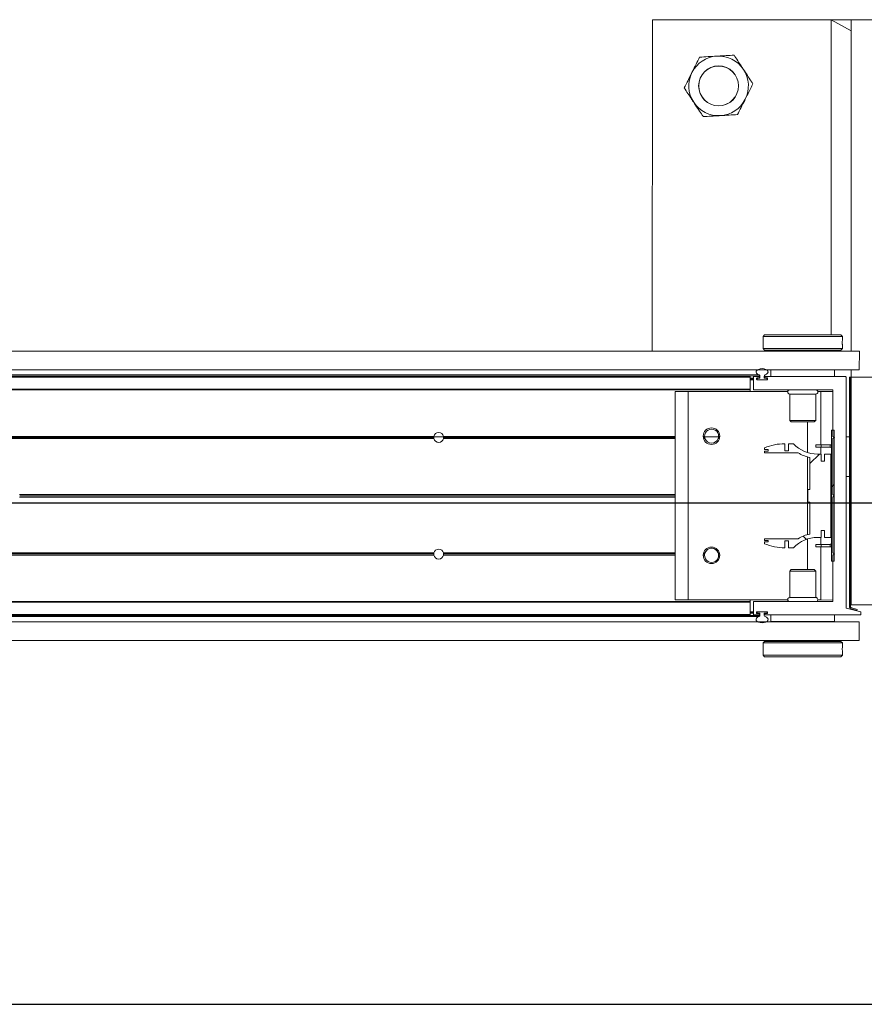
# Model space of a CAD drawing. Header units: feet. Extents: x 0 to 152726, y 0 to 59505.
# Tile 103 of 117: x 152343.88 to 152345.21, y 59421.09 to 59422.64. Entities that reach past the tile are written whole.
import ezdxf

# ---------------------------------------------------------------- set-up
doc = ezdxf.new("R2010")
doc.units = ezdxf.units.FT
doc.header["$LTSCALE"] = 0.1
doc.header["$MEASUREMENT"] = 0
for name, color, linetype, lineweight in [('BR_P_Rail_Object', 251, 'Continuous', 30), ('DR_P_Underdrain', 252, 'Continuous', 13), ('SC_Scratch7', 252, 'Continuous', 0)]:
    doc.layers.add(name, color=color, linetype=linetype, lineweight=lineweight)

# ---------------------------------------------------------------- blocks, each defined once
blk = doc.blocks.new('HIGH ST SCREENWALL_13 PANEL PLAN_2')
at = {"layer": 'SC_Scratch7', "lineweight": 0}
h = blk.add_hatch(dxfattribs=at)
h.set_pattern_fill('ANSI34', color=256, scale=0.1, style=0, pattern_type=2)
h.set_pattern_definition([(44.99814199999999, (-49.9798751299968, -14.21841199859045), (-0.5303118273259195, 0.53034622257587), []), (44.99814199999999, (-49.8030988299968, -14.21841769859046), (-0.5303118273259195, 0.53034622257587), []), (44.99814199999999, (-49.6263224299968, -14.21842349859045), (-0.5303118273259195, 0.53034622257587), []), (44.99814199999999, (-49.4495461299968, -14.21842919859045), (-0.5303118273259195, 0.53034622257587), [])])
h.paths.add_polyline_path([(-40.39699701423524, -0.1477719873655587), (-40.39656559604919, -0.1461621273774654), (-40.40504674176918, -0.1438893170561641, -0.3394542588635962), (-40.40689961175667, -0.1414744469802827), (-40.40688790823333, 0.2193885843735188), (-40.4085545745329, 0.2193886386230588), (-40.40856627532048, -0.1414743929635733, 0.339454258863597), (-40.40547815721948, -0.1454991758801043)])
h = blk.add_hatch(dxfattribs=at)
h.set_pattern_fill('ANSI31', color=256, scale=0.01, style=0, pattern_type=2)
h.set_pattern_definition([(44.99814199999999, (-49.98857169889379, -14.22031375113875), (-0.08838530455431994, 0.08839103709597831), [])])
h.paths.add_polyline_path([(-40.43668222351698, 0.1359105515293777), (-40.43668891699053, -0.07046403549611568), (-40.43293892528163, -0.07046415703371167), (-40.43293223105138, 0.1359104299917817)])
h = blk.add_hatch(dxfattribs=at)
h.set_pattern_fill('ANSI38', color=256, scale=0.01, style=0, pattern_type=2)
h.set_pattern_definition([(44.99814199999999, (-49.89127555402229, -14.22892724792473), (-0.08838530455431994, 0.08839103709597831), []), (134.998142, (-49.89127555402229, -14.22892724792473), (-0.2651616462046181, 0.0883967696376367), [0.31249937, -0.18749962])])
h.paths.add_polyline_path([(-40.44775851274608, -0.02193506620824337), (-40.44775886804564, -0.0328930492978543), (-40.43814602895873, -0.03289336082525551), (-40.43814177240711, 0.09833997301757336), (-40.44775461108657, 0.09834028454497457), (-40.44775496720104, 0.08738230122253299), (-40.45339800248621, 0.08738248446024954), (-40.45339764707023, 0.09834046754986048), (-40.45904068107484, 0.09834065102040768, -0.2061892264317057), (-40.49667131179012, 0.1145491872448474), (-40.50470935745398, 0.1145494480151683), (-40.50470971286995, 0.1035914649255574), (-40.51028712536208, 0.1035916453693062), (-40.51028677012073, 0.1145496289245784, 0.09842250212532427), (-40.54230791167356, 0.1081858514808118), (-40.54230799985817, 0.1054791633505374), (-40.53657417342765, 0.1054789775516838), (-40.53657425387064, 0.1030183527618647), (-40.54230807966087, 0.1030185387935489), (-40.54230816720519, 0.1003118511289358), (-40.48941740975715, 0.100310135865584, 0.0857050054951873), (-40.47095027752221, 0.0930076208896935), (-40.4709519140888, 0.04256686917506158), (-40.47423274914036, 0.04256697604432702), (-40.47423338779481, 0.02288197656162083), (-40.47095255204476, 0.02288187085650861), (-40.47095418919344, -0.02755887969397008, 0.08570500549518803), (-40.48942179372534, -0.03486019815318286), (-40.542312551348, -0.03485848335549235), (-40.54231263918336, -0.03756516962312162), (-40.53657881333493, -0.03756535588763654), (-40.53657889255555, -0.04002598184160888), (-40.54231271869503, -0.04002579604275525), (-40.54231280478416, -0.04273248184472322, 0.09842250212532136), (-40.51029207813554, -0.0490983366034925), (-40.51029172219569, -0.03814035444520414), (-40.50471430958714, -0.03814053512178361), (-40.50471466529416, -0.04909851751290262), (-40.49667662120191, -0.04909877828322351, -0.206189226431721), (-40.45904493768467, -0.03289268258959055), (-40.45340190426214, -0.03289286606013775), (-40.45340154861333, -0.0219348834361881)])
for p, q in [((-40.7186398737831, 0.7818975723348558), (-40.71865679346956, 0.2602319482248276)), ((-40.0519745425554, 0.781875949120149), (-40.7186398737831, 0.7818975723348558)), ((-40.43740652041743, 0.2860593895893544), (-40.43739043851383, 0.7818884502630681)), ((-40.40614049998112, 0.781887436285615), (-40.43739043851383, 0.7818884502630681)), ((-40.43739043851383, 0.7818884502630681), (-40.40614106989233, 0.7643093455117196)), ((-40.40614049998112, 0.781887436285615), (-40.40615741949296, 0.2602218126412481)), ((-40.40614049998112, 0.781887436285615), (-40.40614106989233, 0.7643093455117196)), ((-40.36447391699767, 0.7818860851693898), (-40.40614049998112, 0.781887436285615)), ((-40.54459388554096, 0.2835628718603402), (-40.54459398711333, 0.2804350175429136)), ((-40.54209381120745, 0.2860627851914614), (-40.54459388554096, 0.2835628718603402)), ((-40.54459388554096, 0.2835628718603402), (-40.41959413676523, 0.2835588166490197)), ((-40.54209381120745, 0.2860627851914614), (-40.42209404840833, 0.2860588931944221)), ((-40.41959413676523, 0.2835588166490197), (-40.42209404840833, 0.2860588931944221)), ((-40.41959423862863, 0.280429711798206), (-40.41959413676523, 0.2835588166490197)), ((-40.54459440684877, 0.2674953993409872), (-40.54459450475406, 0.2644487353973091)), ((-40.54459450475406, 0.2644487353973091), (-40.54209459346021, 0.2619486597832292)), ((-40.54459450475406, 0.2644487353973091), (-40.41959475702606, 0.2644446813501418)), ((-40.42209483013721, 0.2619447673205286), (-40.41959475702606, 0.2644446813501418)), ((-40.41992817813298, 0.2743643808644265), (-40.4199174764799, 0.2725552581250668)), ((-40.41959475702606, 0.2644446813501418), (-40.41959465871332, 0.2674937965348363)), ((-44.38271196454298, 0.2603507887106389), (-40.39313661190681, 0.2602213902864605)), ((-40.54209459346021, 0.2619486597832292), (-40.42209483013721, 0.2619447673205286)), ((-40.53834459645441, 0.2619485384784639), (-40.53834465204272, 0.2602260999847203)), ((-40.42584487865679, 0.2602224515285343), (-40.42584482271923, 0.2619448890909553)), ((-40.39313756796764, 0.230721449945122), (-40.39313661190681, 0.2602213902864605)), ((-44.38271292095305, 0.2308508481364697), (-40.39313756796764, 0.230721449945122)), ((-40.56501259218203, 0.2194068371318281), (-42.32198084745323, 0.219463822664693)), ((-40.56501256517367, 0.2202270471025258), (-42.32195217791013, 0.2202840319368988)), ((-42.32192024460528, 0.221197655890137), (-40.54938756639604, 0.2211401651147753)), ((-42.32185969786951, 0.2229299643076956), (-40.55065624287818, 0.2228725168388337)), ((-40.56501321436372, 0.2002139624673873), (-40.56501259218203, 0.2194068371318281)), ((-40.56501265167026, 0.2175603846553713), (-40.55980433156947, 0.2175602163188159)), ((-40.56501259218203, 0.2194068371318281), (-40.56501256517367, 0.2202270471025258)), ((-40.55980489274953, 0.2002269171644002), (-40.55980427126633, 0.2194066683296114)), ((-40.55898403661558, 0.2202268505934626), (-40.55083280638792, 0.220226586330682)), ((-40.55480434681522, 0.2173231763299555), (-40.5548043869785, 0.2160885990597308)), ((-40.55476938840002, 0.2175600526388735), (-40.553846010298, 0.2175600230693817)), ((-40.55083287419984, 0.2181432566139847), (-40.55398410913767, 0.2181433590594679)), ((-40.553846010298, 0.2175600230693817), (-40.55384603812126, 0.2167266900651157)), ((-40.553846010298, 0.2175600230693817), (-40.5528257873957, 0.2175599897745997)), ((-40.54938768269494, 0.2175598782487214), (-40.5528257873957, 0.2175599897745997)), ((-40.55001262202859, 0.2194063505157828), (-40.55001263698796, 0.2189634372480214)), ((-40.54938756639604, 0.2211401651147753), (-40.54938768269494, 0.2175598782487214)), ((-40.54272103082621, 0.2175596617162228), (-40.54272091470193, 0.2211399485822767)), ((-40.53909603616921, 0.2175595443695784), (-40.54272103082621, 0.2175596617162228)), ((-40.54209598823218, 0.2189631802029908), (-40.54209597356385, 0.2194060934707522)), ((-40.53812456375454, 0.2181428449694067), (-40.54127580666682, 0.2181429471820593)), ((-40.54127573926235, 0.220226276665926), (-40.41479140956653, 0.2202221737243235)), ((-40.53730442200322, 0.2160880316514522), (-40.53730438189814, 0.2173226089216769)), ((-40.53209596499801, 0.220225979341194), (-40.53209562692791, 0.2306426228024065)), ((-40.53209562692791, 0.2306426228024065), (-40.43209582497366, 0.2306393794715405)), ((-40.49772069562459, 0.2307248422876), (-40.49772069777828, 0.2306415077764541)), ((-40.46647075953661, 0.2306404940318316), (-40.46647075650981, 0.2307238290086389)), ((-40.43209582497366, 0.2306393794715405), (-40.43209616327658, 0.2202227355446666)), ((-40.41397123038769, 0.2194019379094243), (-40.41398302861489, -0.1443604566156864)), ((-40.4085545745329, 0.2193886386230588), (-40.40856627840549, -0.1414743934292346)), ((-40.4085545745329, 0.2193886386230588), (-40.40688790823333, 0.2193885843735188)), ((-40.40688790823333, 0.2193885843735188), (-40.40689961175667, -0.1414744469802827)), ((-40.40617036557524, -0.1389440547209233), (-40.40615874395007, 0.2193885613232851)), ((-40.40615837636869, 0.2307218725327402), (-40.40615874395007, 0.2193885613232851)), ((-40.36449216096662, 0.2193872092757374), (-40.40615874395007, 0.2193885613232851)), ((-40.56501272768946, 0.2152270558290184), (-40.55980440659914, 0.2152268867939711)), ((-40.56501267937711, 0.2167270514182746), (-40.55980435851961, 0.2167268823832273)), ((-40.55480436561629, 0.2167267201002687), (-40.55384603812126, 0.2167266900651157)), ((-40.55480389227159, 0.216060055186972), (-40.55384605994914, 0.2160600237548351)), ((-40.55398420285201, 0.2152683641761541), (-40.53812465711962, 0.2152678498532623)), ((-40.55384605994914, 0.2160600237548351), (-40.55384608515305, 0.2152683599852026)), ((-40.55384603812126, 0.2167266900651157), (-40.55384605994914, 0.2160600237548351)), ((-40.55301275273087, 0.2152266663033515), (-40.53909611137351, 0.2152262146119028)), ((-40.53826275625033, 0.2160595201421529), (-40.53826273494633, 0.2167261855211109)), ((-40.56501324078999, 0.1993937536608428), (-42.32268036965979, 0.1994507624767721)), ((-40.56501321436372, 0.2002139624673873), (-42.32265170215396, 0.2002709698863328)), ((-40.68292975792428, 0.196793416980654), (-40.68294040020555, -0.1313309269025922)), ((-40.66209646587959, 0.1967927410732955), (-40.68292975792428, 0.196793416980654)), ((-40.66209646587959, 0.1967927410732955), (-40.66210710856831, -0.1313316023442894)), ((-40.50572374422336, 0.1967876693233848), (-40.66209646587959, 0.1967927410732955)), ((-40.56501332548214, 0.1967895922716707), (-40.56501324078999, 0.1993937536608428)), ((-40.56501324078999, 0.1993937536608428), (-40.56501321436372, 0.2002139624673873)), ((-40.43562537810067, 0.1993895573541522), (-40.55897158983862, 0.1993935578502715)), ((-40.5025135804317, 0.1928300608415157), (-40.50251492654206, 0.1513472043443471)), ((-40.46168032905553, 0.1928287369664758), (-40.5025135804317, 0.1928300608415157)), ((-40.46168167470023, 0.1513458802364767), (-40.46168032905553, 0.1928287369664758)), ((-40.45376354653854, 0.1967859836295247), (-40.45846990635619, 0.1967861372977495)), ((-40.45376354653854, 0.1967859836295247), (-40.45376626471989, 0.1129944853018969)), ((-40.43480525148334, 0.1967853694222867), (-40.45376354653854, 0.1967859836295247)), ((-40.43480754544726, 0.1260563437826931), (-40.43480519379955, 0.1985693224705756)), ((-40.50251492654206, 0.1513472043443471), (-40.50014295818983, 0.1489750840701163)), ((-40.46168167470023, 0.1513458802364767), (-40.50251492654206, 0.1513472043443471)), ((-40.46405379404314, 0.1489739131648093), (-40.50014295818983, 0.1489750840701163)), ((-40.47459839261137, 0.1489742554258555), (-40.47459995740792, 0.1007336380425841)), ((-40.46405379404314, 0.1489739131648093), (-40.46168167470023, 0.1513458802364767)), ((-41.06240944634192, 0.1244100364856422), (-42.15876248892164, 0.1244455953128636)), ((-41.06225764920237, 0.1260766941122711), (-42.15876243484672, 0.1261122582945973)), ((-41.06232963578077, 0.125660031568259), (-41.0468663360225, 0.1256595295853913)), ((-40.68293205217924, 0.1260643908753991), (-41.04693829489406, 0.1260761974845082)), ((-40.68293210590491, 0.1243977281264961), (-41.04678660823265, 0.1244095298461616)), ((-40.63650764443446, 0.1260628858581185), (-40.63865463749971, 0.126062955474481)), ((-40.63631797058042, 0.1243962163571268), (-40.63849361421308, 0.1243962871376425)), ((-40.63648411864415, 0.1256462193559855), (-40.6143802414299, 0.125645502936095)), ((-40.61278749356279, 0.1243954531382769), (-40.61454647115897, 0.1243955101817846)), ((-40.61262635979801, 0.1260621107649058), (-40.61435668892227, 0.1260621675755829)), ((-40.43668891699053, -0.07046403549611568), (-40.43668222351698, 0.1359105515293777)), ((-40.43293223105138, 0.1359104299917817), (-40.43668222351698, 0.1359105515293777)), ((-40.43480765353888, 0.1227230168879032), (-40.43230760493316, 0.1243896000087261)), ((-40.43230760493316, 0.1243896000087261), (-40.43480754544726, 0.1260563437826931)), ((-40.43293892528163, -0.07046415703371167), (-40.43293223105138, 0.1359104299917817)), ((-40.41397427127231, 0.1256390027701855), (-40.40855761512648, 0.1256388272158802)), ((-41.06220139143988, 0.1227433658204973), (-42.15876254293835, 0.1227789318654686)), ((-40.68293216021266, 0.1227310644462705), (-41.04699477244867, 0.1227428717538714)), ((-40.6358619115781, 0.12272953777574), (-40.63810972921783, 0.1227296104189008)), ((-40.61317148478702, 0.1227288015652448), (-40.61500263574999, 0.1227288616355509)), ((-40.51028712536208, 0.1035916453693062), (-40.51028677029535, 0.1145496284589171)), ((-40.50470935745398, 0.1145494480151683), (-40.50470971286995, 0.1035914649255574)), ((-40.49667131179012, 0.1145491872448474), (-40.50470935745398, 0.1145494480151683)), ((-40.46144170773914, 0.1092447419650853), (-40.46144158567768, 0.1129947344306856)), ((-40.45310838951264, 0.1092444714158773), (-40.46144170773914, 0.1092447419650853)), ((-40.453108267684, 0.1129944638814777), (-40.46144158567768, 0.1129947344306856)), ((-40.45376638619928, 0.1092444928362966), (-40.45376674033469, 0.0983404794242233)), ((-40.45310838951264, 0.1092444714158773), (-40.453108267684, 0.1129944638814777)), ((-40.4390997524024, 0.1092440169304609), (-40.45310838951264, 0.1092444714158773)), ((-40.43909963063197, 0.1129940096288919), (-40.453108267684, 0.1129944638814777)), ((-40.4390997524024, 0.1092440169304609), (-40.43909963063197, 0.1129940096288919)), ((-40.43481050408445, 0.03484778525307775), (-40.43480765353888, 0.1227230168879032)), ((-40.54230807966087, 0.1030185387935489), (-40.54230816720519, 0.1003118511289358)), ((-40.54230816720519, 0.1003118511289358), (-40.48941741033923, 0.1003101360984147)), ((-40.53657425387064, 0.1030183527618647), (-40.54230807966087, 0.1030185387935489)), ((-40.54230791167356, 0.1081858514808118), (-40.54230799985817, 0.1054791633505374)), ((-40.54230799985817, 0.1054791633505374), (-40.53657417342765, 0.1054789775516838)), ((-40.53657417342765, 0.1054789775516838), (-40.53657425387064, 0.1030183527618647)), ((-40.50470971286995, 0.1035914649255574), (-40.51028712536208, 0.1035916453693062)), ((-40.47460017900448, 0.09389213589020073), (-40.4746041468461, -0.02844316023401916)), ((-40.47095027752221, 0.0930076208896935), (-40.4709519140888, 0.04256686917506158)), ((-40.45339764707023, 0.09834046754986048), (-40.45904068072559, 0.09834065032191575)), ((-40.45339800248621, 0.08738248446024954), (-40.45339764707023, 0.09834046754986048)), ((-40.44775461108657, 0.09834028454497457), (-40.44775496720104, 0.08738230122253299)), ((-40.43814177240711, 0.09833997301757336), (-40.44775461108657, 0.09834028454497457)), ((-40.43814602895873, -0.03289336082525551), (-40.43814177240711, 0.09833997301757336)), ((-40.44775496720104, 0.08738230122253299), (-40.45339800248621, 0.08738248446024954)), ((-40.41397629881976, 0.0631391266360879), (-40.4085596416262, 0.06313895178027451)), ((-40.68293501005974, 0.03485583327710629), (-41.71374821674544, 0.03488926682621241)), ((-40.68293507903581, 0.03273124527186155), (-41.71345385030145, 0.03276466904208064)), ((-40.47423274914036, 0.04256697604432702), (-40.47423338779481, 0.02288197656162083)), ((-40.4709519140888, 0.04256686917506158), (-40.47423274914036, 0.04256697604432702)), ((-40.43481064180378, 0.03059861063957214), (-40.43268598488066, 0.0327231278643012)), ((-40.43268598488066, 0.0327231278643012), (-40.43481050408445, 0.03484778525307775)), ((-40.68293514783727, 0.0306066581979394), (-41.71374835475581, 0.03064009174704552)), ((-40.47423338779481, 0.02288197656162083), (-40.47095255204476, 0.02288187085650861)), ((-40.47095255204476, 0.02288187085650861), (-40.47095418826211, -0.0275588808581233)), ((-40.43481349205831, -0.0572766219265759), (-40.43481064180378, 0.03059861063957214)), ((-40.45340190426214, -0.03289286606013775), (-40.45340154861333, -0.0219348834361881)), ((-40.45340154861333, -0.0219348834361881), (-40.44775851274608, -0.02193506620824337)), ((-40.44775851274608, -0.02193506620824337), (-40.44775886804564, -0.0328930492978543)), ((-40.54231271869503, -0.04002579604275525), (-40.54231280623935, -0.04273248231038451)), ((-40.53657889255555, -0.04002598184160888), (-40.54231271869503, -0.04002579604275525)), ((-40.542312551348, -0.03485848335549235), (-40.54231263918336, -0.03756516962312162)), ((-40.54231263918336, -0.03756516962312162), (-40.53657881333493, -0.03756535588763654)), ((-40.48942179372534, -0.03486019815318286), (-40.542312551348, -0.03485848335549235)), ((-40.53657881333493, -0.03756535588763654), (-40.53657889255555, -0.04002598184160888)), ((-40.51029207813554, -0.0490983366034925), (-40.51029172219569, -0.03814035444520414)), ((-40.51029172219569, -0.03814035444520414), (-40.50471430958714, -0.03814053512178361)), ((-40.50471430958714, -0.03814053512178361), (-40.50471466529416, -0.04909851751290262)), ((-40.4746043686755, -0.03528466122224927), (-40.47460593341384, -0.08352527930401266)), ((-40.46144667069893, -0.0437966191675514), (-40.46144679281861, -0.04754661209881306)), ((-40.46144667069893, -0.0437966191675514), (-40.45311335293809, -0.04379688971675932)), ((-40.45904493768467, -0.03289268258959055), (-40.45340190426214, -0.03289286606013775)), ((-40.45377099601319, -0.03289285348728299), (-40.45377134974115, -0.0437968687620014)), ((-40.45311335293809, -0.04379688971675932), (-40.45311347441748, -0.04754688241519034)), ((-40.45311335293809, -0.04379688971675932), (-40.43910471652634, -0.04379734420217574)), ((-40.44775886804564, -0.0328930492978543), (-40.43814602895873, -0.03289336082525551)), ((-40.43910483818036, -0.04754733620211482), (-40.43910471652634, -0.04379734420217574)), ((-41.06226370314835, -0.06058959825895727), (-42.15876848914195, -0.06055403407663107)), ((-41.06241539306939, -0.05892293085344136), (-42.15876843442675, -0.05888737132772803)), ((-41.0622072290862, -0.05725627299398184), (-42.15876838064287, -0.05722070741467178)), ((-40.68293799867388, -0.05726857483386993), (-41.04700061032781, -0.05725676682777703)), ((-40.68293810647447, -0.06060190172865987), (-41.04694434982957, -0.06059009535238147)), ((-40.6829380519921, -0.0589352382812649), (-41.0467925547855, -0.0589234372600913)), ((-40.63651369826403, -0.06060340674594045), (-40.63866069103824, -0.06060333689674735)), ((-40.63632391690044, -0.05893675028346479), (-40.63849956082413, -0.05893667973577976)), ((-40.63586774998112, -0.05727010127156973), (-40.63811556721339, -0.05727002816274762)), ((-40.61317732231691, -0.05727083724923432), (-40.61500847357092, -0.05727077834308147)), ((-40.61263241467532, -0.06060418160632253), (-40.61436274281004, -0.06060412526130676)), ((-40.50471466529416, -0.04909851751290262), (-40.49667661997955, -0.04909877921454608)), ((-40.46144679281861, -0.04754661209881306), (-40.45311347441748, -0.04754688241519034)), ((-40.45377147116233, -0.04754686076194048), (-40.45377418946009, -0.1313383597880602)), ((-40.45311347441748, -0.04754688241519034), (-40.43910483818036, -0.04754733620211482)), ((-40.43481595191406, -0.1331229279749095), (-40.43481360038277, -0.06060994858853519)), ((-40.43481360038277, -0.06060994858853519), (-40.43231355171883, -0.05894336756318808)), ((-40.43231355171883, -0.05894336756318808), (-40.43481349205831, -0.0572766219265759)), ((-40.43668891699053, -0.07046403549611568), (-40.43293892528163, -0.07046415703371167)), ((-40.50252262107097, -0.0858964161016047), (-40.50252396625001, -0.1273792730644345)), ((-40.5001504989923, -0.08352445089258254), (-40.50252262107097, -0.0858964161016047)), ((-40.50252262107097, -0.0858964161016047), (-40.46168936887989, -0.0858977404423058)), ((-40.5001504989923, -0.08352445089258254), (-40.46406133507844, -0.08352562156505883)), ((-40.46168936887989, -0.0858977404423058), (-40.46406133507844, -0.08352562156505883)), ((-40.46169071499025, -0.1273805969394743), (-40.46168936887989, -0.0858977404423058)), ((-40.56502405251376, -0.1339389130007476), (-42.32269118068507, -0.1338819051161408)), ((-40.5650240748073, -0.1346269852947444), (-42.32266717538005, -0.1345699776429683)), ((-40.66210710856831, -0.1313316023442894), (-40.68294040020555, -0.1313309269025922)), ((-40.5057343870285, -0.1313366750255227), (-40.66210710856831, -0.1313316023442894)), ((-40.56502470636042, -0.1540841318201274), (-40.5650240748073, -0.1346269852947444)), ((-40.5650240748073, -0.1346269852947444), (-40.56502405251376, -0.1339389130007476)), ((-40.56502405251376, -0.1339389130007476), (-40.56502396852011, -0.1313347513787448)), ((-40.55981638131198, -0.1539521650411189), (-40.55981575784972, -0.1347592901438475)), ((-40.55899552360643, -0.1339391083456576), (-40.43563618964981, -0.1339431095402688)), ((-40.50252396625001, -0.1273792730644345), (-40.46169071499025, -0.1273805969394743)), ((-40.45377418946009, -0.1313383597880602), (-40.45848054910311, -0.1313382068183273)), ((-40.43481589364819, -0.1313389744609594), (-40.45377418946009, -0.1313383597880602)), ((-40.40617036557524, -0.1389440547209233), (-40.36450378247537, -0.1389454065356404)), ((-40.56502470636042, -0.1540841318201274), (-42.32198834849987, -0.1540271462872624)), ((-40.56502472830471, -0.1547722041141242), (-42.32196434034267, -0.1547152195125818)), ((-40.56502472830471, -0.1547722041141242), (-40.56502470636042, -0.1540841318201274)), ((-40.56502464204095, -0.1521055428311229), (-40.55981632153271, -0.1521057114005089)), ((-40.56502461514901, -0.1512722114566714), (-40.55981629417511, -0.1512723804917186)), ((-40.56502459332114, -0.1506055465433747), (-40.55981627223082, -0.150605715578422)), ((-40.56502456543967, -0.1497722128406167), (-40.55981624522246, -0.1497723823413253)), ((-40.55084496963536, -0.1547726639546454), (-40.55899619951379, -0.1547723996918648)), ((-40.55481628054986, -0.1506344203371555), (-40.55481632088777, -0.1518689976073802)), ((-40.5548163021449, -0.1512725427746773), (-40.55385796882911, -0.1512725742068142)), ((-40.55481578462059, -0.150605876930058), (-40.55385794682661, -0.1506059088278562)), ((-40.55478137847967, -0.1521058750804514), (-40.5538579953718, -0.1521059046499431)), ((-40.55399613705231, -0.1526892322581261), (-40.55084490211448, -0.1526893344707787)), ((-40.53813649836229, -0.1498147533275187), (-40.55399604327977, -0.1498142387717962)), ((-40.55385796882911, -0.1512725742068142), (-40.5538579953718, -0.1521059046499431)), ((-40.5538579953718, -0.1521059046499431), (-40.5530246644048, -0.1521059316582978)), ((-40.55385794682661, -0.1506059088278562), (-40.55385796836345, -0.151272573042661)), ((-40.55385792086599, -0.1498142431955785), (-40.55385794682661, -0.1506059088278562)), ((-40.5530246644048, -0.1521059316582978), (-40.5493996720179, -0.1521060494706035)), ((-40.53910795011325, -0.1497730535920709), (-40.55302458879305, -0.1497726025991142)), ((-40.55002471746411, -0.153509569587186), (-40.55002473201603, -0.1539524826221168)), ((-40.5493996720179, -0.1521060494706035), (-40.54939978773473, -0.1556863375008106)), ((-40.54273313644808, -0.1556865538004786), (-40.54273302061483, -0.1521062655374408)), ((-40.54273302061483, -0.1521062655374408), (-40.53929491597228, -0.1521063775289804)), ((-40.54210808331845, -0.1539527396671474), (-40.54210806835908, -0.1535098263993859)), ((-40.39054591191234, -0.1547778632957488), (-40.54128790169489, -0.1547729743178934)), ((-40.541287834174, -0.1526896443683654), (-40.53813659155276, -0.1526897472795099)), ((-40.5382746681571, -0.1512730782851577), (-40.53827464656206, -0.1506064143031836)), ((-40.53731635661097, -0.1518695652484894), (-40.53731631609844, -0.150634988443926)), ((-40.53210846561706, -0.1651899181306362), (-40.53210812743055, -0.1547732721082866)), ((-40.43210832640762, -0.1547765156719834), (-40.43210866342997, -0.1651931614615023)), ((-40.41398302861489, -0.1443604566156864), (-40.39054575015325, -0.1497778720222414)), ((-40.40547815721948, -0.1454991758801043), (-40.39699701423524, -0.1477719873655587)), ((-40.40504674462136, -0.1438893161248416), (-40.39656559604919, -0.1461621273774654)), ((-40.39656559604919, -0.1461621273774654), (-40.39699701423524, -0.1477719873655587)), ((-40.39054575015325, -0.1497778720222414), (-40.39054591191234, -0.1547778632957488)), ((-44.38272577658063, -0.1654816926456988), (-40.39315042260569, -0.1656110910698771)), ((-42.32193246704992, -0.1556288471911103), (-40.54939978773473, -0.1556863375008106)), ((-42.32187203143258, -0.1573611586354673), (-40.55066857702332, -0.1574186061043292)), ((-40.43210866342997, -0.1651931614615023), (-40.53210846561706, -0.1651899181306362)), ((-40.49773353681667, -0.1651910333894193), (-40.49773355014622, -0.1656076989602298)), ((-40.46648361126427, -0.1656087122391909), (-40.46648359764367, -0.1651920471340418)), ((-40.39315137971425, -0.1951110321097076), (-40.39315042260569, -0.1656110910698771)), ((-44.38272673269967, -0.1949816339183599), (-40.39315137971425, -0.1951110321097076)), ((-40.54460953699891, -0.1989952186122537), (-40.54460963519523, -0.2020443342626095)), ((-40.54210946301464, -0.1964953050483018), (-40.54460953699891, -0.1989952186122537)), ((-40.419609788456, -0.1989992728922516), (-40.54460953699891, -0.1989952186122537)), ((-40.42210969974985, -0.1964991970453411), (-40.54210946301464, -0.1964953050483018)), ((-40.5383594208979, -0.1951063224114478), (-40.53835946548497, -0.1964954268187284)), ((-40.42585969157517, -0.1964990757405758), (-40.42585964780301, -0.1951099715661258)), ((-40.419609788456, -0.1989992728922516), (-40.42210969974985, -0.1964991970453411)), ((-40.41960988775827, -0.202045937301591), (-40.419609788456, -0.1989992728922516)), ((-40.54461005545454, -0.2149802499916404), (-40.54461015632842, -0.2181093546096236)), ((-40.54427611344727, -0.2089149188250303), (-40.54428681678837, -0.2071057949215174)), ((-40.4196104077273, -0.2181134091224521), (-40.41961030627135, -0.2149855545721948)), ((-40.54461015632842, -0.2181093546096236), (-40.54211024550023, -0.2206094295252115)), ((-40.4196104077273, -0.2181134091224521), (-40.54461015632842, -0.2181093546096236)), ((-40.42211048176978, -0.2206133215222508), (-40.54211024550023, -0.2206094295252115)), ((-40.42211048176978, -0.2206133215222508), (-40.4196104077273, -0.2181134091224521))]:
    blk.add_line(p, q, dxfattribs=at)
for centre, radius in [((-40.61447679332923, 0.6777277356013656), 0.0314166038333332), ((-40.61447679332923, 0.6777277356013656), 0.03124993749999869), ((-40.62564048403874, 0.1264791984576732), 0.01302080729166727), ((-40.62564656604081, -0.06102042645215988), 0.01302080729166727)]:
    blk.add_circle(centre, radius, dxfattribs=at)
for centre, radius, start, end in [((-40.61447679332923, 0.6777277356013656), 0.04687490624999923, 93.33381642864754, 153.333816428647), ((-40.61447679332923, 0.6777277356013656), 0.0468749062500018, 33.33381642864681, 93.33381642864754), ((-40.61447679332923, 0.6777277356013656), 0.04687490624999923, 153.333816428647, 213.3338164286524), ((-40.61447679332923, 0.6777277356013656), 0.0468749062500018, 333.3338164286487, 33.33381642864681), ((-40.61447679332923, 0.6777277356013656), 0.04687490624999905, 213.3338164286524, 273.3338164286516), ((-40.61447679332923, 0.6777277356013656), 0.04687490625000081, 273.3338164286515, 333.3338164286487), ((-40.60691191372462, 0.2740075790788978), 0.06265684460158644, 354.0342443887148, 5.88784886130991), ((-40.55898406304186, 0.2194066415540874), 0.0008202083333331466, 89.99814166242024, 179.9981416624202), ((-40.55398413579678, 0.2173231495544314), 0.0008202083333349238, 89.9981416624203, 179.9981416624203), ((-40.55282582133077, 0.2165188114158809), 0.001041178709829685, 89.9981416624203, 168.4830518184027), ((-40.55083284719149, 0.2189634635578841), 0.0008202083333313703, 269.9981416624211, 359.9981416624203), ((-40.55083283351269, 0.2194063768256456), 0.0008202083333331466, 359.9981416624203, 89.99814166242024), ((-40.55120457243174, 0.2211402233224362), 0.001817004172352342, 359.9981400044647, 72.43568222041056), ((-40.54090390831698, 0.2211398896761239), 0.001817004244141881, 107.5606013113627, 179.9981416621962), ((-40.54127577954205, 0.2189631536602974), 0.0008202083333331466, 179.9981416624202, 269.9981416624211), ((-40.54127576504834, 0.2194060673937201), 0.0008202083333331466, 89.99814166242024, 179.9981416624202), ((-40.53909606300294, 0.2167262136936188), 0.0008333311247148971, 359.9981056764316, 89.99814166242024), ((-40.5381245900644, 0.2173226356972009), 0.0008202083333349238, 359.9981416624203, 89.9981416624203), ((-40.41479143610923, 0.219401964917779), 0.0008202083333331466, 359.9981416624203, 89.99814166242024), ((-40.55398417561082, 0.216088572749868), 0.0008202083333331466, 179.9981416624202, 269.9981416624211), ((-40.55301272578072, 0.216059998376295), 0.0008333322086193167, 179.9982015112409, 269.9981416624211), ((-40.53909608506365, 0.2160595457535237), 0.0008333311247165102, 269.9981416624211, 359.9981802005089), ((-40.53812463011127, 0.2160880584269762), 0.0008202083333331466, 269.9981416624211, 359.9981416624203), ((-40.55897156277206, 0.2002268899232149), 0.0008333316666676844, 179.9981416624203, 269.9981416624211), ((-40.50251347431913, 0.196110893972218), 0.003280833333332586, 89.99814166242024, 269.9981416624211), ((-40.46168022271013, 0.1961095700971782), 0.003280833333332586, 269.9981416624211, 89.99814166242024), ((-40.43562540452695, 0.1985693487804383), 0.0008202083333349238, 359.9981416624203, 89.9981416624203), ((-41.0545980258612, 0.1245388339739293), 0.007812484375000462, 168.6473907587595, 180.9446345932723), ((-41.0545980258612, 0.1245388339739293), 0.007812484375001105, 180.9446345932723, 193.2865001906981), ((-41.0545980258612, 0.1245388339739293), 0.007812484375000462, 11.34889256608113, 168.6473907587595), ((-41.0545980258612, 0.1245388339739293), 0.007812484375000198, 346.7097831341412, 359.0516487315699), ((-41.0545980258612, 0.1245388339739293), 0.007812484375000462, 359.0516487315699, 11.34889256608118), ((-40.62543215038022, 0.1264791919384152), 0.01108331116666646, 357.8436572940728, 182.1526260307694), ((-40.62543215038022, 0.1264791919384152), 0.01108331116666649, 182.1526260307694, 190.8324766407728), ((-40.62543215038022, 0.1264791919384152), 0.01108331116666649, 190.8324766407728, 199.7742688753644), ((-40.62543215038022, 0.1264791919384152), 0.01108331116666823, 340.222014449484, 349.1638066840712), ((-40.62543215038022, 0.1264791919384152), 0.01108331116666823, 349.1638066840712, 357.8436572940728), ((-41.0545980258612, 0.1245388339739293), 0.007812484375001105, 193.2865001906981, 346.7097831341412), ((-40.62543215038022, 0.1264791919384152), 0.01108331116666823, 199.7742688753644, 340.222014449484), ((-40.51028948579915, 0.03081971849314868), 0.08372991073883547, 89.9981416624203, 112.4825022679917), ((-40.45903900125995, 0.150131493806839), 0.05179084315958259, 223.3961394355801, 269.9981416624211), ((-40.43909983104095, 0.1068273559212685), 0.002416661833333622, 359.9981416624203, 89.9981416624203), ((-40.43909983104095, 0.1068273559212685), 0.006166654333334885, 66.92587189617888, 89.9981416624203), ((-40.45903900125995, 0.150131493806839), 0.05835250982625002, 238.6273874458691, 258.2216459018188), ((-40.45904661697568, -0.08468352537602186), 0.05835250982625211, 101.774637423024, 121.3688958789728), ((-40.51028936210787, 0.03463157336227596), 0.08372991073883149, 247.5137810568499, 269.9981416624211), ((-40.45904661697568, -0.08468352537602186), 0.05179084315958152, 89.9981416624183, 136.600143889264), ((-40.43910463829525, -0.04138068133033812), 0.002416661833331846, 269.9981416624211, 359.9981416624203), ((-41.05460398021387, -0.05905223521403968), 0.007812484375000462, 179.0516487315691, 191.3488925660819), ((-41.05460398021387, -0.05905223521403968), 0.007812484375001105, 166.7097831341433, 179.0516487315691), ((-41.05460398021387, -0.05905223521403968), 0.007812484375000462, 191.3488925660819, 348.6473907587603), ((-41.05460398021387, -0.05905223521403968), 0.007812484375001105, 13.2865001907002, 166.7097831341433), ((-41.05460398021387, -0.05905223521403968), 0.007812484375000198, 0.9446345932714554, 13.2865001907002), ((-41.05460398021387, -0.05905223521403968), 0.007812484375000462, 348.6473907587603, 0.9446345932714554), ((-40.62543823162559, -0.0610204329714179), 0.01108331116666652, 177.8436572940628, 2.152626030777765), ((-40.62543823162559, -0.0610204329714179), 0.01108331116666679, 169.1638066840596, 177.8436572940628), ((-40.62543823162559, -0.0610204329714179), 0.01108331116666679, 160.2220144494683, 169.1638066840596), ((-40.62543823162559, -0.0610204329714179), 0.01108331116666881, 19.77426887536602, 160.2220144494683), ((-40.62543823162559, -0.0610204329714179), 0.01108331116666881, 10.83247664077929, 19.77426887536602), ((-40.62543823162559, -0.0610204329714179), 0.01108331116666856, 2.152626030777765, 10.83247664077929), ((-40.43910463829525, -0.04138068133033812), 0.006166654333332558, 269.9981416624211, 293.0704114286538), ((-40.55899554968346, -0.1347593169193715), 0.0008202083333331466, 89.99814166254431, 179.9981416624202), ((-40.50252407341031, -0.1306601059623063), 0.00328083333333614, 89.99814166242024, 269.9981416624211), ((-40.46169082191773, -0.1306614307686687), 0.00328083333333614, 269.9981416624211, 89.99814166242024), ((-40.4356361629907, -0.1331229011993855), 0.0008202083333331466, 269.9981416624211, 359.9981416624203), ((-40.55899617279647, -0.1539521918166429), 0.0008202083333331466, 179.9981416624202, 269.9981416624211), ((-40.5539961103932, -0.1518690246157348), 0.0008202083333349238, 179.9981416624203, 269.9981416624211), ((-40.55399607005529, -0.1506344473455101), 0.0008202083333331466, 89.99814166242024, 179.9981416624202), ((-40.55302463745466, -0.1512726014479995), 0.0008333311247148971, 179.9981056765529, 269.9981416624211), ((-40.55302461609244, -0.1506059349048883), 0.000833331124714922, 89.9981416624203, 179.9981802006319), ((-40.55084494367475, -0.1539524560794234), 0.0008202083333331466, 269.9981416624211, 359.9981416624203), ((-40.55084492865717, -0.1535095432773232), 0.0008202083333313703, 359.9981416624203, 89.99814166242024), ((-40.54128787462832, -0.1539527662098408), 0.0008202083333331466, 179.9981416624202, 269.9981416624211), ((-40.5412878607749, -0.1535098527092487), 0.0008202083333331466, 89.99814166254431, 179.9981416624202), ((-40.53929488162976, -0.1510651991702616), 0.00104117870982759, 269.9981416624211, 348.4830518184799), ((-40.53910797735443, -0.1506063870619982), 0.0008333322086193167, 359.9982015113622, 89.9981416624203), ((-40.53813656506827, -0.1518695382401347), 0.0008202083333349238, 269.9981416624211, 359.9981416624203), ((-40.53813652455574, -0.1506349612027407), 0.0008202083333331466, 359.9981416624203, 89.99814166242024), ((-40.40439961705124, -0.1414745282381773), 0.004166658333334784, 179.99814166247, 254.998141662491), ((-40.40439961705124, -0.1414745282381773), 0.002499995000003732, 179.9981416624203, 254.9981416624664), ((-40.55121679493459, -0.1556862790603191), 0.001817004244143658, 287.5606013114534, 359.9981416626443), ((-40.54091613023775, -0.1556866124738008), 0.001817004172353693, 179.9981400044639, 252.4356822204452), ((-40.3572923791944, -0.2085581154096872), 0.0626568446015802, 174.0342443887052, 185.8878488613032)]:
    blk.add_arc(centre, radius, start, end, dxfattribs=at)
for centre, major_axis, ratio, end_param in [((-40.54605403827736, 0.2274603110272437), (0.009374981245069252, -3.040691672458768e-07), 0.5617178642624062, 10.48246647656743), ((-40.54606666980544, -0.1620066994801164), (-0.009374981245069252, 3.040691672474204e-07), 0.5617178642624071, 10.4824664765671)]:
    blk.add_ellipse(centre, major_axis=major_axis, ratio=ratio, start_param=5.225496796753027, end_param=end_param, dxfattribs=at)
for points, knots in [([(-40.65636592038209, 0.6987648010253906), (-40.65607797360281, 0.6993381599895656), (-40.65389775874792, 0.7036794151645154), (-40.64978712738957, 0.7118645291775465), (-40.6460871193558, 0.7192320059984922), (-40.64422016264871, 0.7229494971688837)], [0, 0, 0, 0, 0.070102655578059, 0.5307909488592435, 1, 1, 1, 1]), ([(-40.64422016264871, 0.7229494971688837), (-40.63983241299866, 0.7232050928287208), (-40.6309764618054, 0.7237209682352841), (-40.62182169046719, 0.724254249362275), (-40.61720272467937, 0.7245233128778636)], [0, 0, 0, 0, 0.4954579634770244, 1, 1, 1, 1]), ([(-40.61720272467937, 0.7245233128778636), (-40.61656220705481, 0.7245606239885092), (-40.61171246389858, 0.7248431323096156), (-40.60256862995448, 0.7253757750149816), (-40.59433820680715, 0.7258552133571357), (-40.59018528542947, 0.7260971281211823)], [0, 0, 0, 0, 0.07010265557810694, 0.5307909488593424, 1, 1, 1, 1]), ([(-40.59018528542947, 0.7260971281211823), (-40.58828489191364, 0.7232077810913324), (-40.58446496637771, 0.7173999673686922), (-40.57946151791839, 0.709792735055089), (-40.57639526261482, 0.7051308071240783), (-40.57531360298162, 0.7034862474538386)], [0, 0, 0, 0, 0.3905333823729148, 0.7850020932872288, 1, 1, 1, 1]), ([(-40.6685116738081, 0.6745801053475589), (-40.66653914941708, 0.678507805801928), (-40.66255793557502, 0.6864352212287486), (-40.65844238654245, 0.6946301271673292), (-40.65636592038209, 0.6987648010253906)], [0, 0, 0, 0, 0.4954579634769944, 1, 1, 1, 1]), ([(-40.57531360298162, 0.7034862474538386), (-40.57328996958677, 0.700409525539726), (-40.56921075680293, 0.6942074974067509), (-40.56426001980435, 0.686680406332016), (-40.56136078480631, 0.6822724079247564), (-40.56044191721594, 0.6808753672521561)], [0, 0, 0, 0, 0.4020739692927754, 0.8104971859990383, 1, 1, 1, 1]), ([(-40.653639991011, 0.6519692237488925), (-40.65472165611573, 0.6536137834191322), (-40.65776620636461, 0.6582427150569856), (-40.66276986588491, 0.6658502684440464), (-40.66659012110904, 0.6716585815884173), (-40.6685116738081, 0.6745801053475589)], [0, 0, 0, 0, 0.2149974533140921, 0.6051517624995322, 1, 1, 1, 1]), ([(-40.56044191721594, 0.6808753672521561), (-40.56241444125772, 0.6769476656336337), (-40.56639565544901, 0.6690202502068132), (-40.57051120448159, 0.6608253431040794), (-40.57258767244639, 0.656690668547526)], [0, 0, 0, 0, 0.4954579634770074, 1, 1, 1, 1]), ([(-40.63876830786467, 0.629358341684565), (-40.63968717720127, 0.6307553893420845), (-40.6425575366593, 0.6351194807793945), (-40.64750707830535, 0.6426447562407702), (-40.6515863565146, 0.6488468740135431), (-40.653639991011, 0.6519692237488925)], [0, 0, 0, 0, 0.189503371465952, 0.5919695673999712, 1, 1, 1, 1]), ([(-40.57258767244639, 0.656690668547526), (-40.5728756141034, 0.6561173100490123), (-40.57505583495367, 0.6517760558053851), (-40.57916646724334, 0.6435909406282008), (-40.58286647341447, 0.6362234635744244), (-40.58473342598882, 0.6325059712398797)], [0, 0, 0, 0, 0.07010265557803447, 0.5307909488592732, 1, 1, 1, 1]), ([(-40.6117508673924, 0.6309321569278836), (-40.61239138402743, 0.6308948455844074), (-40.61724112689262, 0.6306123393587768), (-40.62638495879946, 0.6300796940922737), (-40.63461538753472, 0.6296002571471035), (-40.63876830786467, 0.629358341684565)], [0, 0, 0, 0, 0.07010265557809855, 0.5307909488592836, 1, 1, 1, 1]), ([(-40.58473342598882, 0.6325059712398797), (-40.58912118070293, 0.6322503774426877), (-40.59797712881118, 0.6317345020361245), (-40.60713190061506, 0.6312012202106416), (-40.6117508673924, 0.6309321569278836)], [0, 0, 0, 0, 0.4954579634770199, 1, 1, 1, 1]), ([(-40.41993445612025, 0.274001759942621), (-40.41992675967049, 0.2747312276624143), (-40.41991136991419, 0.2761900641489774), (-40.41980359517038, 0.2781402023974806), (-40.41968671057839, 0.2796006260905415), (-40.41960255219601, 0.2804332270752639), (-40.41960269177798, 0.2804307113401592), (-40.41960274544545, 0.2804297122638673)], [0, 0, 0, 0, 0.2140444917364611, 0.4280607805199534, 0.6428083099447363, 0.8580379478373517, 1, 1, 1, 1]), ([(-40.41963149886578, 0.2678553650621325), (-40.41963145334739, 0.2678548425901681), (-40.41959973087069, 0.2675023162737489), (-40.41958504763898, 0.2674182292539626), (-40.41962060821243, 0.2677298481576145), (-40.41972437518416, 0.268822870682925), (-40.41984346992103, 0.2704760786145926), (-40.4199226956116, 0.2723065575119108), (-40.41993111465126, 0.2735199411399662), (-40.41993445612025, 0.274001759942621)], [0, 0, 0, 0, 0.0002623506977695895, 0.1771374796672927, 0.3531789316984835, 0.5291976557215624, 0.706035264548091, 0.8832702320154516, 1, 1, 1, 1]), ([(-40.54457279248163, -0.202405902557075), (-40.54457283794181, -0.20240537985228), (-40.5446045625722, -0.2020528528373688), (-40.5446192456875, -0.2019687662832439), (-40.54458368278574, -0.2022803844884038), (-40.54447991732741, -0.2033734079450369), (-40.54436082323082, -0.205026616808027), (-40.54428159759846, -0.2068570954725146), (-40.54427318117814, -0.2080704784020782), (-40.54426983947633, -0.2085522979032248)], [0, 0, 0, 0, 0.0002623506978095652, 0.1771374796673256, 0.3531789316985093, 0.5291976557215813, 0.7060352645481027, 0.8832702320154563, 1, 1, 1, 1]), ([(-40.54426983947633, -0.2085522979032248), (-40.54427753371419, -0.2092817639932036), (-40.54429292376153, -0.2107406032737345), (-40.5444006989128, -0.2126907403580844), (-40.54451758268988, -0.2141511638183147), (-40.5446017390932, -0.214983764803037), (-40.54460160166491, -0.2149812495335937), (-40.54460154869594, -0.2149802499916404)], [0, 0, 0, 0, 0.2140444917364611, 0.4280607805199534, 0.6428083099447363, 0.8580379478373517, 1, 1, 1, 1])]:
    blk.add_open_spline(points, degree=3, knots=knots, dxfattribs=at)
blk = doc.blocks.new('Bridge plan')
at = {"layer": 'BR_P_Rail_Object', "lineweight": -3}
blk.add_line((1828212.789513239, 711623.1422486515), (1828067.901254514, 711623.142248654), dxfattribs=at)
at = {"layer": 'DR_P_Underdrain', "lineweight": -3, "flags": 128}
blk.add_lwpolyline([(1828080.719098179, 711622.3534554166), (1828107.976002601, 711622.3533455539)], dxfattribs=at)
at = {"layer": 'SC_Scratch7', "lineweight": -3, "rotation": 359.9997690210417}
blk.add_blockref('HIGH ST SCREENWALL_13 PANEL PLAN_2', (1828124.657819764, 711623.1207852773), dxfattribs=at)
blk = doc.blocks.new('Trellis Base')
blk.add_blockref('Bridge plan', (-1675739.0632623, -652201.2630976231))

msp = doc.modelspace()

# ---------------------------------------------------------------- block references
msp.add_blockref('Trellis Base', (0, 0))

doc.saveas('drawing.dxf')
